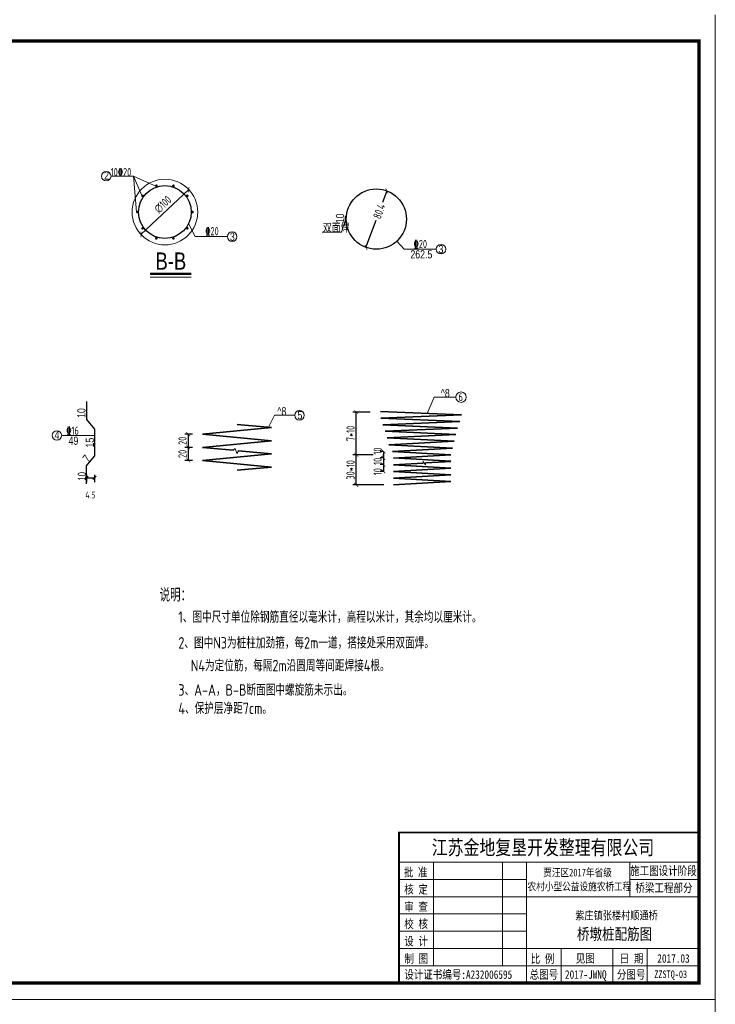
# Model space of a CAD drawing. Header units: inches. Extents: x 112594 to 193184, y 44995 to 116598.
# Tile 100 of 153: x 143845 to 145967, y 103323 to 106323. Entities that reach past the tile are written whole.
import ezdxf

# ---------------------------------------------------------------- set-up
doc = ezdxf.new("R2010")
doc.units = ezdxf.units.IN
doc.header["$MEASUREMENT"] = 0
doc.layers.get('0').update_dxf_attribs({"lineweight": 15})
for name, color, linetype, lineweight in [('0指引线', 4, 'Continuous', 18), ('0文字', 6, 'Continuous', 18), ('0标注', 6, 'Continuous', 18), ('0粗线', 1, 'Continuous', 40), ('0钢筋', 3, 'Continuous', 35), ('BM1', 7, 'Continuous', 15)]:
    doc.layers.add(name, color=color, linetype=linetype, lineweight=lineweight)
for name, color, linetype in [('1', 7, 'Continuous'), ('TK', 7, 'Continuous'), ('配筋2', 2, 'Continuous')]:
    doc.layers.add(name, color=color, linetype=linetype)
doc.styles.add('hz-e', font='hztxt_e.shx', dxfattribs={"width": 0.75, "bigfont": 'hztxt.shx'})
doc.styles.add('HZTXT', font='tssdeng.shx', dxfattribs={"width": 0.75, "bigfont": 'hztxt.shx'})
doc.styles.add('TSSD_Dimension', font='Tssdeng.shx', dxfattribs={"width": 0.7, "bigfont": 'hztxt.shx'})
doc.styles.add('图框', font='SIMFANG.TTF', dxfattribs={"width": 0.8, "height": 4})
doc.dimstyles.new('3', dxfattribs={"dimtxt": 25, "dimasz": 12, "dimexe": 10, "dimexo": 30, "dimgap": 5, "dimtad": 1, "dimdec": 0, "dimzin": 0, "dimdsep": 46, "dimtxsty": 'HZTXT', "dimblk": 'ARCHTICK', "dimcen": 0, "dimclrt": 7, "dimazin": 2, "dimtfac": 1, "dimtdec": 0, "dimtix": 1, "dimtmove": 2, "dimatfit": 3, "dimfxl": 250, "dimtolj": 1, "dimtzin": 0, "dimarcsym": 0})
doc.dimstyles.new('ISO-100', dxfattribs={"dimtxt": 20, "dimasz": 10, "dimexe": 12.5, "dimexo": 6.25, "dimgap": 6.25, "dimtad": 1, "dimdec": 0, "dimdsep": 46, "dimtxsty": 'HZTXT', "dimblk": 'OBLIQUE', "dimcen": 2.5, "dimadec": 0, "dimazin": 0, "dimtfac": 1, "dimtdec": 0, "dimtmove": 2, "dimatfit": 3, "dimldrblk": 'OBLIQUE', "dimfxl": 15, "dimfxlon": 1, "dimarcsym": 0})

# ---------------------------------------------------------------- blocks, each defined once
blk = doc.blocks.new('_Oblique')
at = {"color": 0, "linetype": 'ByBlock', "lineweight": -2}
blk.add_line((-0.5, -0.5), (0.5, 0.5), dxfattribs=at)
blk = doc.blocks.new('*D1307')
at = {"layer": '0标注', "color": 0, "lineweight": -2}
for p, q in [((144048.7, 104936.2), (144048.7, 104913.9)), ((144048.7, 104926.4), (144073.4, 104926.4)), ((144073.4, 104936.2), (144073.4, 104913.9))]:
    blk.add_line(p, q, dxfattribs=at)
at = {"layer": '0标注', "color": 0, "lineweight": -2, "xscale": 10, "yscale": 10, "zscale": 10, "rotation": 180}
blk.add_blockref('_Oblique', (144048.7, 104926.4), dxfattribs=at)
at = {"layer": '0标注', "color": 0, "lineweight": -2, "xscale": 10, "yscale": 10, "zscale": 10}
blk.add_blockref('_Oblique', (144073.4, 104926.4), dxfattribs=at)
at = {"layer": '0标注', "color": 0, "insert": (144061.1, 104874.5), "char_height": 20, "attachment_point": 5, "style": 'HZTXT'}
blk.add_mtext('4.5', dxfattribs=at)
blk = doc.blocks.new('_ArchTick')
at = {"color": 0, "linetype": 'ByBlock', "const_width": 0.15}
blk.add_lwpolyline([(-0.5, -0.5), (0.5, 0.5)], dxfattribs=at)
blk = doc.blocks.new('*D1282')
at = {"color": 0, "lineweight": -2}
for p, q in [((144964.8, 105801.3), (144951.6, 105765.5)), ((144901.1, 105628.9), (144931.9, 105712.2))]:
    blk.add_line(p, q, dxfattribs=at)
at = {"color": 0, "lineweight": -2, "xscale": 12, "yscale": 12, "zscale": 12}
for p, rotation in [((144964.8, 105801.3), 69.69875556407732), ((144901.1, 105628.9), 249.6987555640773)]:
    blk.add_blockref('_ArchTick', p, dxfattribs=dict(at, rotation=rotation))
at = {"color": 7, "insert": (144941.7, 105738.9), "char_height": 25, "attachment_point": 5, "rotation": 69.6988, "style": 'HZTXT'}
blk.add_mtext('\\A1;80.4', dxfattribs=at)
blk = doc.blocks.new('*D1296')
at = {"color": 0, "lineweight": -2}
blk.add_line((144215.2, 105668.3), (144361.1, 105805), dxfattribs=at)
at = {"color": 0, "lineweight": -2, "xscale": 12, "yscale": 12, "zscale": 12}
for p, rotation in [((144361.1, 105805), 43.12856573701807), ((144215.2, 105668.3), 223.1285657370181)]:
    blk.add_blockref('_ArchTick', p, dxfattribs=dict(at, rotation=rotation))
at = {"color": 7, "insert": (144282.1, 105759.7), "char_height": 25, "attachment_point": 5, "rotation": 43.1286, "style": 'HZTXT'}
blk.add_mtext('\\A1;∅100', dxfattribs=at)
blk = doc.blocks.new('*D1298')
at = {"color": 0, "lineweight": -2}
for p, q in [((144923.5, 104996.9), (144861.7, 104996.9)), ((144871.7, 104905.1), (144871.7, 104996.9)), ((144955.7, 104905.1), (144861.7, 104905.1))]:
    blk.add_line(p, q, dxfattribs=at)
at = {"color": 0, "lineweight": -2, "xscale": 12, "yscale": 12, "zscale": 12}
for p, rotation in [((144871.7, 104996.9), 90), ((144871.7, 104905.1), 270)]:
    blk.add_blockref('_ArchTick', p, dxfattribs=dict(at, rotation=rotation))
at = {"color": 7, "insert": (144854.2, 104951), "char_height": 25, "attachment_point": 5, "rotation": 90, "style": 'HZTXT'}
blk.add_mtext('\\A1;30*10', dxfattribs=at)
blk = doc.blocks.new('*D1299')
at = {"color": 0, "lineweight": -2}
for p, q in [((144914.3, 105127.2), (144861.7, 105127.2)), ((144871.7, 104996.9), (144871.7, 105127.2)), ((144903.3, 104996.9), (144861.7, 104996.9))]:
    blk.add_line(p, q, dxfattribs=at)
at = {"color": 0, "lineweight": -2, "xscale": 12, "yscale": 12, "zscale": 12}
for p, rotation in [((144871.7, 105127.2), 90), ((144871.7, 104996.9), 270)]:
    blk.add_blockref('_ArchTick', p, dxfattribs=dict(at, rotation=rotation))
at = {"color": 7, "insert": (144854.2, 105062.1), "char_height": 25, "attachment_point": 5, "rotation": 90, "style": 'HZTXT'}
blk.add_mtext('\\A1;7*10', dxfattribs=at)
blk = doc.blocks.new('*D1300')
at = {"color": 0, "lineweight": -2}
for p, q in [((144372.7, 105059.7), (144349.3, 105059.7)), ((144359.3, 105059.7), (144359.3, 105019.7)), ((144372.7, 105019.7), (144349.3, 105019.7))]:
    blk.add_line(p, q, dxfattribs=at)
at = {"color": 0, "lineweight": -2, "xscale": 12, "yscale": 12, "zscale": 12}
for p, rotation in [((144359.3, 105059.7), 90), ((144359.3, 105019.7), 270)]:
    blk.add_blockref('_ArchTick', p, dxfattribs=dict(at, rotation=rotation))
at = {"color": 7, "insert": (144341.8, 105039.7), "char_height": 25, "attachment_point": 5, "rotation": 90, "style": 'HZTXT'}
blk.add_mtext('\\A1;20', dxfattribs=at)
blk = doc.blocks.new('*D1301')
at = {"color": 0, "lineweight": -2}
for p, q in [((144372.7, 105019.7), (144349.3, 105019.7)), ((144359.3, 105019.7), (144359.3, 104979.7)), ((144372.7, 104979.7), (144349.3, 104979.7))]:
    blk.add_line(p, q, dxfattribs=at)
at = {"color": 0, "lineweight": -2, "xscale": 12, "yscale": 12, "zscale": 12}
for p, rotation in [((144359.3, 105019.7), 90), ((144359.3, 104979.7), 270)]:
    blk.add_blockref('_ArchTick', p, dxfattribs=dict(at, rotation=rotation))
at = {"color": 7, "insert": (144341.8, 104999.7), "char_height": 25, "attachment_point": 5, "rotation": 90, "style": 'HZTXT'}
blk.add_mtext('\\A1;20', dxfattribs=at)
blk = doc.blocks.new('*D1302')
at = {"color": 0, "lineweight": -2}
for p, q in [((144952.6, 105007.3), (144944.3, 105007.3)), ((144955.4, 104987.3), (144944.3, 104987.3)), ((144954.3, 105007.3), (144954.3, 104987.3))]:
    blk.add_line(p, q, dxfattribs=at)
at = {"color": 0, "lineweight": -2, "xscale": 12, "yscale": 12, "zscale": 12}
for p, rotation in [((144954.3, 105007.3), 90), ((144954.3, 104987.3), 270)]:
    blk.add_blockref('_ArchTick', p, dxfattribs=dict(at, rotation=rotation))
at = {"color": 7, "insert": (144936.8, 105008.4), "char_height": 25, "attachment_point": 5, "rotation": 90, "style": 'HZTXT'}
blk.add_mtext('\\A1;10', dxfattribs=at)
blk = doc.blocks.new('*D1303')
at = {"color": 0, "lineweight": -2}
for p, q in [((144955.4, 104987.3), (144944.3, 104987.3)), ((144954.3, 104987.3), (144954.3, 104999.3)), ((144954.3, 104987.3), (144954.3, 104966.9)), ((144955.4, 104966.9), (144944.3, 104966.9)), ((144954.3, 104966.9), (144954.3, 104954.9))]:
    blk.add_line(p, q, dxfattribs=at)
at = {"color": 0, "lineweight": -2, "xscale": 12, "yscale": 12, "zscale": 12}
for p, rotation in [((144954.3, 104987.3), 270), ((144954.3, 104966.9), 90)]:
    blk.add_blockref('_ArchTick', p, dxfattribs=dict(at, rotation=rotation))
at = {"color": 7, "insert": (144936.8, 104977.1), "char_height": 25, "attachment_point": 5, "rotation": 90, "style": 'HZTXT'}
blk.add_mtext('\\A1;10', dxfattribs=at)
blk = doc.blocks.new('*D1304')
at = {"color": 0, "lineweight": -2}
for p, q in [((144955.4, 104966.9), (144944.3, 104966.9)), ((144954.3, 104966.9), (144954.3, 104946.5)), ((144954.2, 104946.5), (144944.3, 104946.5))]:
    blk.add_line(p, q, dxfattribs=at)
at = {"color": 0, "lineweight": -2, "xscale": 12, "yscale": 12, "zscale": 12}
for p, rotation in [((144954.3, 104966.9), 90), ((144954.3, 104946.5), 270)]:
    blk.add_blockref('_ArchTick', p, dxfattribs=dict(at, rotation=rotation))
at = {"color": 7, "insert": (144936.8, 104945.6), "char_height": 25, "attachment_point": 5, "rotation": 90, "style": 'HZTXT'}
blk.add_mtext('\\A1;10', dxfattribs=at)

msp = doc.modelspace()

# ---------------------------------------------------------------- hatches: boundary and pattern name
h = msp.add_hatch()
h.set_pattern_fill('ANSI31', color=256, scale=0.183, style=0)
h.set_pattern_definition([(45, (127975.4973, 149039.94045), (-0.4108467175, 0.4108467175), [])])
h.paths.add_polyline_path([(144841.57204, 105724.59477), (144838.6669, 105724.59477, 0.0600593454), (144838.6669, 105706.29477), (144841.57204, 105706.29477, -0.0311853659), (144841.00079, 105715.44477, -0.0311853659)])

# ---------------------------------------------------------------- linework, layer by layer
for p, q in [((144192.43306, 105845.9203), (144123.85284, 105845.9203)), ((144192.43306, 105845.9203), (144218.12257, 105786.78051)), ((144192.43306, 105845.9203), (144202.01654, 105737.20323)), ((144262.74054, 105814.85032), (144192.43306, 105845.9203)), ((144380.71039, 105661.74742), (144360.34985, 105701.32839)), ((144838.33886, 105709.6294), (144826.26462, 105675.15363)), ((144841.57204, 105724.59477), (144838.6669, 105724.59477)), ((144841.57204, 105706.29477), (144838.6669, 105706.29477)), ((144826.26462, 105675.15363), (144767.76153, 105675.15363)), ((144380.71039, 105661.74742), (144478.69139, 105661.74742)), ((144995.2837, 105647.62735), (145017.66702, 105623.39753)), ((145017.66702, 105623.39753), (145115.64802, 105623.39753)), ((144073.41896, 105055.86831), (143973.41393, 105055.86831)), ((144496.17161, 105010.81366), (144502.3379, 105015.81453)), ((144502.3379, 105015.81453), (144507.6607, 105001.0713)), ((144507.6607, 105001.0713), (144512.95125, 105009.22093)), ((145075.60091, 104971.70452), (145075.23312, 104976.22101)), ((145075.23312, 104976.22101), (145083.28815, 104966.56339)), ((145083.28815, 104966.56339), (145082.96174, 104972.1357))]:
    msp.add_line(p, q)
for centre, radius in [((144109.30761, 105845.9203), 14.54523), ((144288.13932, 105736.6809), 100), ((144493.23662, 105661.74742), 14.54523), ((145130.19325, 105623.39753), 14.54523), ((143958.86871, 105055.86831), 14.54523)]:
    msp.add_circle(centre, radius)
msp.add_arc((144914.56679, 105715.44477), 76.44943, 173.12596321, 186.87403679)
at = {"layer": '0指引线'}
for p, q in [((145109.2728, 105172.50399), (145088.3471, 105122.89376)), ((145109.2728, 105172.50399), (145175.2783, 105172.50399)), ((144622.10893, 105117.31533), (144603.51439, 105078.75207)), ((144683.94933, 105117.31533), (144622.10893, 105117.31533))]:
    msp.add_line(p, q, dxfattribs=at)
for centre, radius in [((145191.17472, 105172.50399), 15.89642), ((144698.49455, 105117.31533), 14.54523)]:
    msp.add_circle(centre, radius, dxfattribs=at)
at = {"layer": '0标注'}
msp.add_line((144243.14812, 105538.54627), (144368.43512, 105538.54627), dxfattribs=at)
at = {"layer": '0标注', "const_width": 7.32}
msp.add_lwpolyline([(144243.14812, 105548.57891), (144368.43512, 105548.57891)], dxfattribs=at)
at = {"layer": '0粗线', "const_width": 4}
for points in [[(144262.74054, 105814.85032, 1), (144261.50447, 105818.65454, 1)], [(144313.53811, 105814.85032, 1), (144314.77418, 105818.65454, 1)], [(144221.64444, 105784.99226, 1), (144218.40838, 105787.3434, 1)], [(144354.6342, 105784.99226, 1), (144357.87027, 105787.3434, 1)], [(144205.94713, 105736.6809, 1), (144201.94713, 105736.6809, 1)], [(144370.33152, 105736.6809, 1), (144374.33152, 105736.6809, 1)], [(144221.64444, 105688.36954, 1), (144218.40838, 105686.0184, 1)], [(144354.6342, 105688.36954, 1), (144357.87027, 105686.0184, 1)], [(144262.74054, 105658.51148, 1), (144261.50447, 105654.70725, 1)], [(144313.53811, 105658.51148, 1), (144314.77418, 105654.70725, 1)]]:
    msp.add_lwpolyline(points, format="xyb", close=True, dxfattribs=at)
at = {"layer": '0钢筋', "lineweight": 30}
for p, q in [((144048.71396, 105159.55716), (144048.71396, 105104.65716)), ((144048.71396, 105104.65716), (144073.41896, 105075.22032)), ((144073.41896, 105075.22032), (144073.41896, 104992.87032)), ((144048.71396, 104963.43347), (144073.41896, 104992.87032)), ((144048.71396, 104908.53347), (144048.71396, 104963.43347))]:
    msp.add_line(p, q, dxfattribs=at)
at = {"layer": '0钢筋'}
for p, q in [((145192.49852, 105118.57985), (144945.51427, 105128.80985)), ((144946.79912, 105108.28032), (145192.49852, 105118.57985)), ((145187.4136, 105098.05032), (144946.79912, 105108.28032)), ((144613.37978, 105079.6885), (144402.67604, 105059.68843)), ((144508.02791, 105089.68853), (144613.37978, 105079.6885)), ((144952.39147, 105087.82032), (145187.4136, 105098.05032)), ((145180.58978, 105077.7515), (144952.39147, 105087.82032)), ((144960.30495, 105068.72964), (145180.72, 105077.75683)), ((144402.67604, 105059.68843), (144613.37978, 105039.68836)), ((145175.58645, 105058.49964), (144960.30495, 105068.72964)), ((144965.8973, 105048.26964), (145175.58645, 105058.49964)), ((145170.13226, 105038.03964), (144965.8973, 105048.26964)), ((144613.37978, 105039.68836), (144402.67604, 105019.68829)), ((144402.67604, 105019.68829), (144496.17161, 105010.81366)), ((144971.48966, 105027.80964), (145170.13226, 105038.03964)), ((145164.67807, 105017.57964), (144971.48966, 105027.80964)), ((144982.60528, 105007.34964), (145164.67807, 105017.57964)), ((144613.37978, 104999.68822), (144402.67604, 104979.68815)), ((144512.95125, 105009.22093), (144613.37978, 104999.68822)), ((145159.20628, 104997.05362), (144982.60528, 105007.34964)), ((144985.4335, 104987.31918), (145160.0739, 104977.09747)), ((145160.33334, 104997.11964), (144985.69295, 104986.88964)), ((144402.67604, 104979.68815), (144613.37978, 104959.68808)), ((144613.37978, 104959.68808), (144508.02791, 104949.68804)), ((144985.4335, 104966.86747), (145160.0739, 104956.64576)), ((145075.60091, 104971.70452), (144985.69295, 104966.43793)), ((145160.33334, 104956.21622), (144985.69295, 104945.98622)), ((145160.33334, 104976.66793), (145082.96174, 104972.1357)), ((144985.4335, 104946.41576), (145160.0739, 104936.19405)), ((144985.4335, 104925.96405), (145160.0739, 104915.74234)), ((145160.33334, 104935.76452), (144985.69295, 104925.53452)), ((145160.33334, 104915.31281), (144985.69295, 104905.08281))]:
    msp.add_line(p, q, dxfattribs=at)
at = {"layer": '0钢筋', "lineweight": 30}
for centre, radius in [((144288.13932, 105736.6809), 80.4), ((144932.94676, 105715.10674), 91.866)]:
    msp.add_circle(centre, radius, dxfattribs=at)
at = {"layer": 'BM1', "linetype": 'Continuous'}
for p, q in [((145966.66888, 106337.96209), (145966.66888, 103337.65903)), ((145966.66888, 103337.65903), (141723.84056, 103337.65903)), ((145966.66888, 103337.65903), (145966.66888, 100337.35597))]:
    msp.add_line(p, q, dxfattribs=at)
at = {"layer": 'BM1', "color": 0, "linetype": 'Continuous'}
for p, q in [((145966.66888, 106307.656), (145966.66888, 103337.65903)), ((145966.66888, 106307.656), (145966.66888, 103337.65903)), ((145966.66888, 106307.656), (145966.66888, 103337.65903)), ((145966.66888, 106307.656), (145966.66888, 103337.65903)), ((145966.66888, 106307.656), (145966.66888, 103337.65903)), ((145002.02939, 103845.72717), (145916.67399, 103845.72717)), ((145002.02939, 103845.72717), (145002.02939, 103387.65393)), ((145002.02939, 103387.65393), (145002.02939, 103845.72717)), ((145002.02939, 103755.6144), (145916.67399, 103755.6144)), ((145107.16095, 103440.21971), (145107.16095, 103755.6144)), ((145317.42408, 103755.6144), (145317.42408, 103440.21971)), ((145391.01617, 103755.6144), (145391.01617, 103387.65393)), ((145706.41086, 103650.48283), (145706.41086, 103755.6144)), ((145002.02939, 103703.04862), (145391.01617, 103703.04862)), ((145706.41086, 103703.04862), (145916.67399, 103703.04862)), ((145002.02939, 103650.48283), (145916.67399, 103650.48283)), ((145002.02939, 103597.91705), (145391.01617, 103597.91705)), ((145002.02939, 103545.35127), (145391.01617, 103545.35127)), ((145002.02939, 103492.78549), (145916.67399, 103492.78549)), ((145496.14773, 103492.78549), (145496.14773, 103387.65393)), ((145653.84508, 103492.78549), (145653.84508, 103387.65393)), ((145758.97664, 103492.78549), (145758.97664, 103440.21971)), ((145758.97664, 103387.65393), (145758.97664, 103492.78549)), ((145002.02939, 103440.21971), (145916.67399, 103440.21971))]:
    msp.add_line(p, q, dxfattribs=at)
at = {"layer": 'BM1', "color": 0, "linetype": 'Continuous', "const_width": 9.99898}
msp.add_lwpolyline([(141891.68466, 103387.65393), (141891.68466, 106257.6611), (145916.67399, 106257.6611), (145916.67399, 103387.65393)], close=True, dxfattribs=at)
at = {"layer": 'BM1', "color": 0, "linetype": 'Continuous', "const_width": 5.25658}
msp.add_lwpolyline([(145916.67399, 103845.72717), (145002.02939, 103845.72717), (145002.02939, 103387.65393)], dxfattribs=at)

# ---------------------------------------------------------------- texts
at = {"width": 0.8}
for s, height, style, p in [('B-B', 52.5, 'hz-e', (144259.54603, 105560.97523)), ('说明：', 40, 'HZTXT', (144271.98352, 104549.61373)), ('1、图中尺寸单位除钢筋直径以毫米计，高程以米计，其余均以厘米计。', 35, 'HZTXT', (144329.24289, 104485.07718)), ('2、图中N3为桩柱加劲箍，每2m一道，搭接处采用双面焊。', 35, 'HZTXT', (144329.24289, 104406.49122)), ('N4为定位筋，每隔2m沿圆周等间距焊接4根。', 35, 'HZTXT', (144367.22675, 104337.21239)), ('3、A-A，B-B断面图中螺旋筋未示出。', 35, 'HZTXT', (144329.24289, 104262.98566)), ('4、保护层净距7cm。', 35, 'HZTXT', (144329.24289, 104207.02598))]:
    msp.add_text(s, height=height, dxfattribs=dict(at, style=style)).set_placement(p)
at = {"layer": '0文字', "width": 0.8}
for s, style, p in [('2', 'hz-e', (144102.71532, 105835.58215)), ('双面焊', 'hz-e', (144769.70172, 105674.43028)), ('3', 'hz-e', (144486.40919, 105648.90322)), ('262.5', 'hz-e', (145036.80117, 105595.3254)), ('3', 'hz-e', (145122.45632, 105611.09468)), ('^ 8', 'hz-e', (145129.32793, 105172.29039)), ('6', 'HZTXT', (145183.24227, 105160.6936)), ('^ 8', 'hz-e', (144630.83438, 105117.10174)), ('5', 'hz-e', (144692.34956, 105105.10332)), ('4', 'hz-e', (143951.32388, 105044.06911)), ('49', 'hz-e', (143994.29573, 105027.31121))]:
    msp.add_text(s, height=25, dxfattribs=dict(at, style=style)).set_placement(p)
at = {"layer": '0文字', "style": 'hz-e', "width": 0.8}
for s, rotation, p in [('10', 90, (144834.6436, 105702.45543)), ('10', 90, (144045.97165, 105109.25191)), ('15', 90, (144071.94442, 105019.21779)), ('7', 49.99479911, (144054.34187, 104972.02217))]:
    msp.add_text(s, height=25, rotation=rotation, dxfattribs=at).set_placement(p)
at = {"layer": '0标注', "style": 'hz-e', "width": 0.6}
msp.add_text('10', height=25, rotation=90, dxfattribs=at).set_placement((144047.52469, 104918.90619))
at = {"layer": '1', "color": 7, "linetype": 'Continuous', "style": '图框', "width": 0.8}
for s, height, p in [('江苏金地复垦开发整理有限公司 ', 44.4121037, (145101.83696, 103778.21419)), ('批 准', 25.907061, (145016.74884, 103711.94704)), ('贾汪区2017年省级', 23.551873, (145441.72918, 103712.28138)), ('农村小型公益设施农桥工程', 23.5518732, (145394.00664, 103669.67353)), ('核 定', 25.907061, (145018.07168, 103659.65318)), ('审 查', 25.907061, (145018.07168, 103607.0874)), ('校 核', 25.907061, (145018.07168, 103554.52161)), ('设 计', 25.907061, (145018.07168, 103501.95583)), ('制 图', 25.907061, (145018.41265, 103448.66247)), ('比 例', 25.907061, (145403.83298, 103448.38458)), ('见图', 25.907061, (145541.15365, 103449.30678)), ('日 期', 25.907061, (145675.14413, 103449.30678)), ('2017.03', 25.907061, (145789.73546, 103449.30678)), ('设计证书编号:A232006595 ', 25.9070605, (145018.08829, 103400.1837)), ('总图号', 25.907061, (145400.42843, 103400.33712)), ('2017-JWNQ', 25.907061, (145508.17665, 103400.33712)), ('分图号', 25.907061, (145666.43473, 103400.33712))]:
    msp.add_text(s, height=height, dxfattribs=at).set_placement(p)
at = {"layer": '1', "color": 7, "linetype": 'Continuous', "char_height": 25.907061, "width": 215.1817481, "attachment_point": 5, "style": '图框'}
for s, insert in [('施工图设计阶段', (145808.41392, 103727.79782)), ('桥梁工程部分', (145809.93283, 103675.70934))]:
    msp.add_mtext(s, dxfattribs=dict(at, insert=insert))
at = {"layer": 'BM1', "color": 0, "linetype": 'Continuous', "style": '图框', "width": 0.8}
msp.add_text('ZZSTQ-03', height=23, dxfattribs=at).set_placement((145780.54041, 103402.55862))
at = {"layer": 'TK', "lineweight": 0, "style": '图框', "width": 0.8}
for s, height, p in [('紫庄镇张楼村顺通桥', 24.993844, (145539.34924, 103580.92894)), ('桥墩桩配筋图', 34.991381, (145544.86069, 103519.27339))]:
    msp.add_text(s, height=height, dxfattribs=at).set_placement(p)
at = {"layer": '配筋2', "color": 2, "style": 'TSSD_Dimension', "width": 0.75}
for s, p in [('10%%13220', (144122.83006, 105845.7067)), ('%%13220', (144411.15894, 105665.95975)), ('%%13220', (145046.50614, 105626.75404)), ('%%13216', (143987.20681, 105058.00044))]:
    msp.add_text(s, height=25, rotation=0.00001699, dxfattribs=at).set_placement(p)

# ---------------------------------------------------------------- dimensions: what is measured, and where the dimension line sits
dim = msp.add_diameter_dim_2p(p1=(144215.15717, 105668.31713), p2=(144361.12148, 105805.04467), dimstyle='3', override={"dimlfac": 0.5})
dim.commit()
dim.dimension.update_dxf_attribs({"geometry": '*D1296', "text_midpoint": (144282.11062, 105759.71884), "dimtype": 163})
dim = msp.add_diameter_dim_2p(p1=(144964.82022, 105801.26615), p2=(144901.07329, 105628.94733), text='80.4', dimstyle='3', override={"dimlfac": 0.5})
dim.commit()
dim.dimension.update_dxf_attribs({"geometry": '*D1282', "text_midpoint": (144941.73146, 105738.8533), "dimtype": 163})
for base, p1, p2, text, picture, middle in [((144871.65502, 105127.18732), (144933.34316, 104996.93963), (144944.25569, 105127.18732), '7*10', '*D1299', (144854.15502, 105062.06347)), ((144871.65502, 104996.93963), (144985.69295, 104905.08281), (144953.47688, 104996.93963), '30*10', '*D1298', (144854.15502, 104951.01122))]:
    dim = msp.add_linear_dim(base=base, p1=p1, p2=p2, angle=90, text=text, dimstyle='3', override={"dimlfac": 0.5})
    dim.commit()
    dim.dimension.update_dxf_attribs({"geometry": picture, "text_midpoint": middle})
for base, p1, p2, picture, middle in [((144359.28307, 105019.68829), (144402.67604, 105059.68843), (144402.67604, 105019.68829), '*D1300', (144341.78307, 105039.68836)), ((144359.28307, 104979.68815), (144402.67604, 105019.68829), (144402.67604, 104979.68815), '*D1301', (144341.78307, 104999.68822)), ((144954.30571, 104966.86747), (144985.4335, 104987.31918), (144985.4335, 104966.86747), '*D1303', (144936.80571, 104977.09333))]:
    dim = msp.add_linear_dim(base=base, p1=p1, p2=p2, angle=90, dimstyle='3', override={"dimlfac": 0.5})
    dim.commit()
    dim.dimension.update_dxf_attribs({"geometry": picture, "text_midpoint": middle})
for base, p1, p2, picture, middle in [((144954.30571, 104987.31918), (144982.60528, 105007.34964), (144985.4335, 104987.31918), '*D1302', (144936.80571, 105008.40584)), ((144954.30571, 104946.48559), (144985.4335, 104966.86747), (144984.24055, 104946.48559), '*D1304', (144936.80571, 104945.6051))]:
    dim = msp.add_linear_dim(base=base, p1=p1, p2=p2, angle=90, dimstyle='3', override={"dimlfac": 0.5})
    dim.commit()
    dim.dimension.update_dxf_attribs({"geometry": picture, "text_midpoint": middle, "dimtype": 160})
at = {"layer": '0标注'}
dim = msp.add_linear_dim(base=(144073.41896, 104926.38903), p1=(144048.71396, 104942.49994), p2=(144073.41896, 104942.49994), text='4.5', dimstyle='ISO-100', dxfattribs=at)
dim.commit()
dim.dimension.update_dxf_attribs({"geometry": '*D1307', "text_midpoint": (144061.06646, 104874.51403)})

doc.saveas('drawing.dxf')
